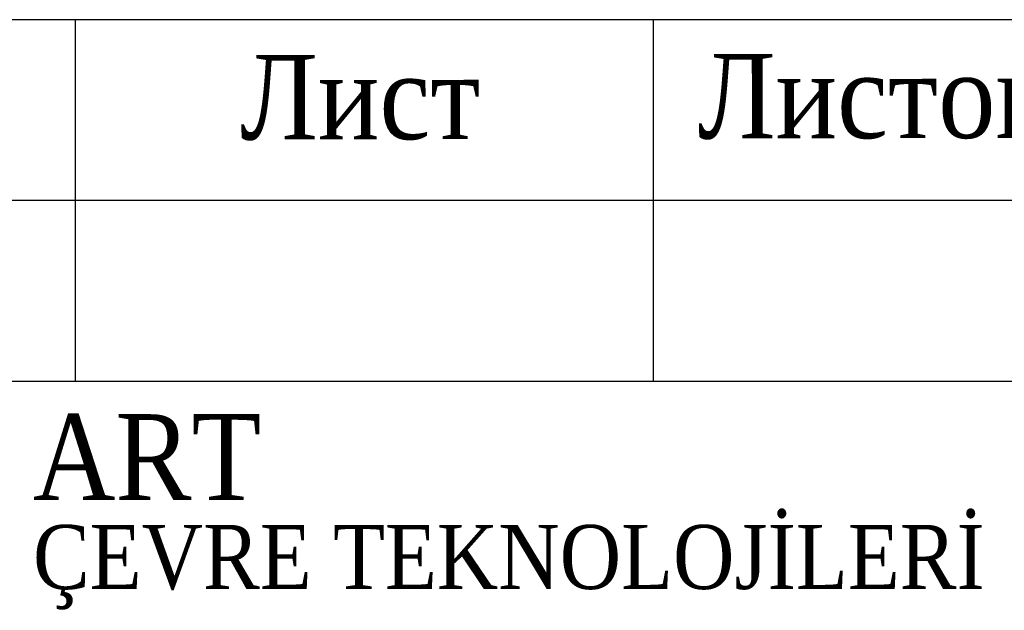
# Model space of a CAD drawing. Header units: inches. Extents: x 656 to 1264, y 0 to 424.
# Tile 10 of 15: x 1213 to 1241, y 18 to 35. Entities that reach past the tile are written whole.
import ezdxf
from ezdxf.enums import TextEntityAlignment as Align

# ---------------------------------------------------------------- set-up
doc = ezdxf.new("R2010")
doc.units = ezdxf.units.IN
doc.header["$MEASUREMENT"] = 0
doc.layers.add('0_Ном._пера__7', color=7, linetype='Continuous', lineweight=60)
doc.layers.add('ANTET', color=7, linetype='Continuous', lineweight=15)
doc.styles.add('LOGO_TEXT', font='GARA.TTF', dxfattribs={"width": 0.75, "height": 8000})
doc.styles.get("Standard").update_dxf_attribs({"font": 'arial.ttf'})

msp = doc.modelspace()

# ---------------------------------------------------------------- linework, layer by layer
at = {"color": 7}
for p, q in [((1246.843, 34.52), (1061.843, 34.52)), ((1214.843, 34.52), (1214.843, 24.52)), ((1230.843, 34.52), (1230.843, 24.52)), ((1246.843, 29.52), (1198.843, 29.52)), ((1246.843, 24.52), (1198.843, 24.52))]:
    msp.add_line(p, q, dxfattribs=at)

# ---------------------------------------------------------------- texts
at = {"layer": '0_Ном._пера__7', "linetype": 'Continuous', "lineweight": 0, "char_height": 2.33681, "attachment_point": 2, "rotation": 0.1263}
for s, insert in [('{\\fTimes New Roman|b0|i0|c204|p22;\\W0.9;Лист}', (1222.734, 33.55)), ('{\\fTimes New Roman|b0|i0|c204|p22;\\W0.9;Листов}', (1236.943, 33.581))]:
    msp.add_mtext(s, dxfattribs=dict(at, insert=insert))
at = {"layer": 'ANTET', "color": 7, "lineweight": 20, "ltscale": 0.5, "style": 'LOGO_TEXT'}
for s, height, p in [('ART ', 2.3774, (1213.678, 20.524)), ('ÇEVRE TEKNOLOJİLERİ', 1.77125, (1213.678, 18.251))]:
    msp.add_text(s, height=height, dxfattribs=at).set_placement(p, align=Align.BOTTOM_LEFT)

doc.saveas('drawing.dxf')
